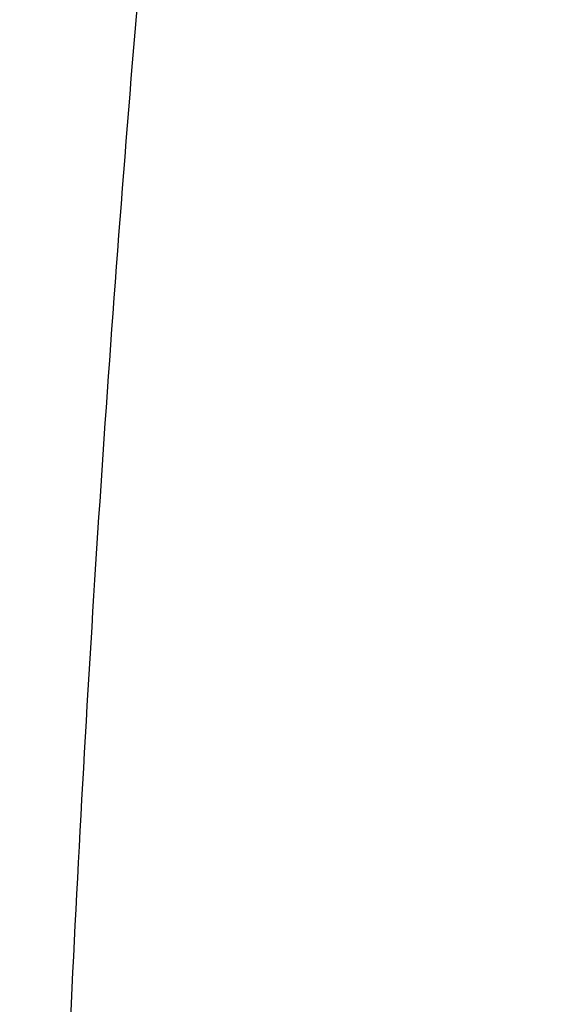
# Model space of a CAD drawing. Header units: millimetres. Extents: x 0 to 594, y 0 to 420.
# Tile 181 of 256: x 504.146 to 504.353, y 331.074 to 331.458. Entities that reach past the tile are written whole.
import ezdxf

# ---------------------------------------------------------------- set-up
doc = ezdxf.new("R2010")
doc.units = ezdxf.units.MM
doc.header["$LTSCALE"] = 32.67
doc.layers.get('0').update_dxf_attribs({"linetype": 'CONTINUOUS'})

msp = doc.modelspace()

# ---------------------------------------------------------------- linework, layer by layer
at = {"color": 7, "linetype": 'CONTINUOUS'}
for points, knots in [([(505.36716, 334.85023), (505.32881, 334.85022), (505.23691, 334.8421), (505.09311, 334.7986), (504.94007, 334.71443), (504.79176, 334.59495), (504.64901, 334.44148), (504.51268, 334.25536), (504.38373, 334.03808), (504.26314, 333.79139), (504.15188, 333.51732), (504.05089, 333.21813), (503.96101, 332.89632), (503.88301, 332.55461), (503.81756, 332.19588), (503.76521, 331.82316), (503.72643, 331.43963), (503.70154, 331.04853), (503.69075, 330.6532), (503.69416, 330.25699), (503.71175, 329.86328), (503.74335, 329.47541), (503.7887, 329.09667), (503.84741, 328.73029), (503.91896, 328.37936), (504.00276, 328.04687), (504.07508, 327.81074), (504.11828, 327.68562), (504.12616, 327.66329)], [0, 0, 0, 0, 0.014618, 0.035023, 0.056924, 0.080941, 0.107482, 0.136779, 0.168921, 0.20389, 0.241588, 0.281853, 0.32447, 0.369187, 0.415716, 0.463746, 0.512943, 0.562959, 0.613435, 0.664005, 0.714305, 0.763971, 0.81265, 0.86, 0.905696, 0.949437, 0.990953, 1, 1, 1, 1]), ([(505.64103, 334.82344), (505.61336, 334.81547), (505.53189, 334.78664), (505.4006, 334.71443), (505.25229, 334.59495), (505.10954, 334.44148), (504.97321, 334.25536), (504.84426, 334.03808), (504.72367, 333.79139), (504.61241, 333.51732), (504.51142, 333.21813), (504.42154, 332.89632), (504.34354, 332.55461), (504.27809, 332.19588), (504.22574, 331.82316), (504.18696, 331.43963), (504.16207, 331.04853), (504.15128, 330.6532), (504.15417, 330.31782), (504.16155, 330.11473), (504.16482, 330.04396)], [0, 0, 0, 0, 0.016462, 0.049296, 0.085301, 0.125092, 0.169014, 0.2172, 0.269626, 0.326142, 0.386506, 0.450397, 0.517436, 0.587193, 0.659199, 0.732954, 0.807937, 0.883609, 0.959424, 1, 1, 1, 1])]:
    msp.add_open_spline(points, degree=3, knots=knots, dxfattribs=at)

doc.saveas('drawing.dxf')
